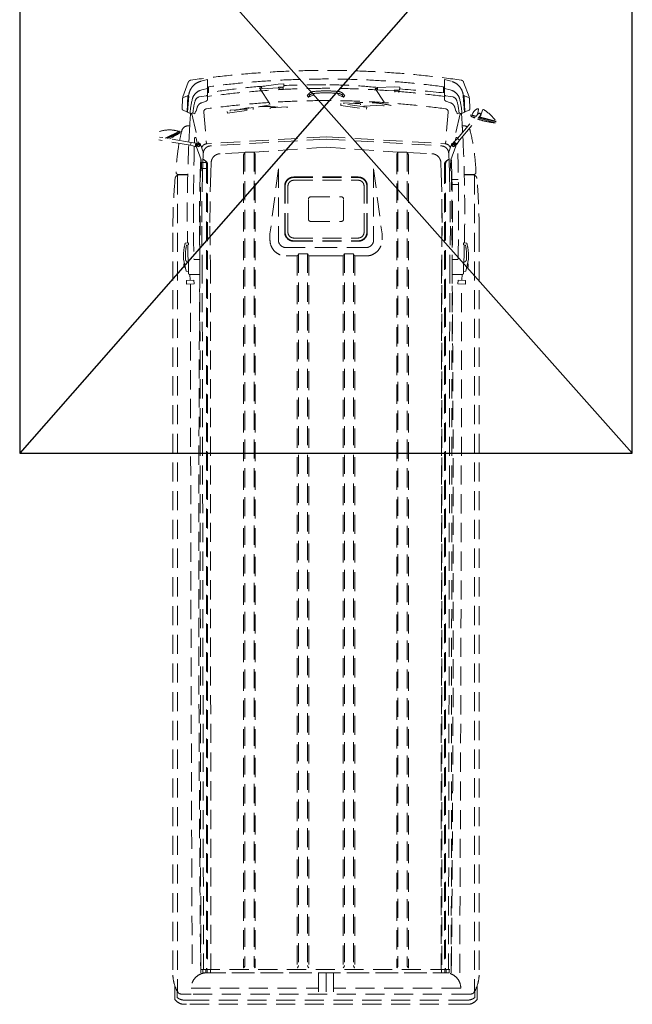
# Model space of a CAD drawing. Header units: millimetres. Extents: x -474437 to 165693, y -93174 to 980873.
# Tile 53 of 60: x 108647 to 112647, y 493638 to 500067. Entities that reach past the tile are written whole.
import ezdxf

# ---------------------------------------------------------------- set-up
doc = ezdxf.new("R2010")
doc.units = ezdxf.units.MM
doc.linetypes.add('DASHED', pattern=[0.75, 0.5, -0.25])
doc.linetypes.add('NASCOSTA', pattern=[0.375, 0.25, -0.125])
doc.layers.add('Brannbil', color=9, linetype='CONTINUOUS', lineweight=9)
doc.layers.add('Port', color=7, linetype='DASHED')

msp = doc.modelspace()

# ---------------------------------------------------------------- linework, layer by layer
at = {"layer": 'Brannbil', "linetype": 'NASCOSTA', "ltscale": 500}
for p, q in [((109748.6, 499659.2), (109712.9, 499562.6)), ((109830.9, 499665), (109874.6, 499676)), ((109874.6, 499580.3), (109874.6, 499676)), ((110336.2, 499647), (110227, 499630.3)), ((110371.1, 499649.2), (110336.2, 499647)), ((110372.3, 499629.2), (110371.1, 499649.2)), ((111464.1, 499665), (111420.4, 499676)), ((111420.4, 499580.3), (111420.4, 499676)), ((111546.3, 499659.2), (111582, 499562.6)), ((109874.6, 499549), (109874.6, 499588.9)), ((109879.6, 499624.8), (109879.6, 499589.4)), ((110227.5, 499622.9), (110212.5, 499621.9)), ((110212.5, 499621.9), (110283.9, 499511.5)), ((110227, 499630.3), (110227.9, 499615.4)), ((110227.9, 499615.4), (110337.7, 499622.1)), ((110337.4, 499627.1), (110372.3, 499629.2)), ((110337.7, 499622.1), (110337.4, 499627.1)), ((110342.2, 499620.6), (110368.2, 499621.8)), ((110342.2, 499620.6), (110342.5, 499614)), ((110347.9, 499627.7), (110348.2, 499620.8)), ((110361.8, 499628.6), (110362.2, 499621.5)), ((110368.2, 499621.8), (110368.5, 499614.8)), ((110534.6, 499582.9), (110540.9, 499575.1)), ((110567, 499577.3), (110567, 499580.6)), ((110728, 499577.3), (110728, 499580.6)), ((110760.4, 499582.9), (110754.1, 499575.1)), ((110983.5, 499617), (110968.6, 499617.9)), ((110968.6, 499617.9), (111028, 499528.4)), ((110984, 499624.5), (110983.1, 499609.5)), ((110983.1, 499609.5), (111092.9, 499603)), ((111094.4, 499628), (110984, 499624.5)), ((111092.9, 499603), (111093.2, 499608)), ((111093.2, 499608), (111128.1, 499605.9)), ((111129.3, 499625.9), (111094.4, 499628)), ((111097.1, 499601), (111096.7, 499594.4)), ((111097.1, 499601), (111123.1, 499599)), ((111103.7, 499607.4), (111103.2, 499600.5)), ((111117.6, 499606.6), (111117.1, 499599.5)), ((111123.1, 499599), (111122.6, 499592.1)), ((111128.1, 499605.9), (111129.3, 499625.9)), ((111415.4, 499624.8), (111415.4, 499589.4)), ((111420.4, 499549), (111420.4, 499580.3)), ((109709.1, 499482.8), (109711.6, 499554.3)), ((109745.1, 499569.3), (109715.7, 499559.8)), ((109741.4, 499462.4), (109745.2, 499572.3)), ((109742.2, 499463.3), (109751.1, 499570.9)), ((109751.2, 499572.1), (109745.2, 499572.3)), ((109865.3, 499535.8), (109835.7, 499525.2)), ((110525, 499571.3), (110533, 499561.3)), ((110533, 499561.3), (110567, 499577.3)), ((110540.9, 499575.1), (110533, 499561.3)), ((110762, 499561.3), (110728, 499577.3)), ((110744, 499519.2), (110743.3, 499507.3)), ((110913.2, 499495), (110744, 499519.2)), ((110754.1, 499575.1), (110762, 499561.3)), ((110770, 499571.3), (110762, 499561.3)), ((110762.9, 499518.1), (110763.3, 499525.1)), ((110763.3, 499525.1), (110873.1, 499518.6)), ((110873.1, 499518.6), (110872.7, 499511.6)), ((111028, 499528.4), (110949.6, 499525.1)), ((111429.7, 499535.8), (111459.3, 499525.2)), ((111543.8, 499572.1), (111549.8, 499572.3)), ((111552.7, 499463.3), (111543.9, 499570.9)), ((111553.6, 499462.4), (111549.8, 499572.3)), ((111549.9, 499569.3), (111579.3, 499559.8)), ((111585.9, 499482.8), (111583.4, 499554.3)), ((109741.5, 499465.4), (109712.8, 499477)), ((109744.3, 499462.3), (109741.4, 499462.4)), ((109759.6, 499455), (109742.2, 499463.3)), ((109769.3, 499455), (109759.6, 499455)), ((109767.2, 499451.4), (109770.8, 499451.4)), ((109770.1, 499455.1), (109770.1, 499451.4)), ((109770.8, 499451.4), (109817.8, 499261.5)), ((109790.1, 499453.1), (109776.8, 499458.4)), ((109795.1, 499469.1), (109790.1, 499453.1)), ((109799.1, 499469.1), (109795.1, 499469.1)), ((109806.4, 499494.1), (109799.1, 499469.1)), ((109849.3, 499463.5), (109867.5, 499256.7)), ((110172.3, 499493.3), (110003.1, 499468.3)), ((110003.1, 499468.3), (110003.8, 499456.3)), ((110003.8, 499456.3), (110173, 499481.3)), ((110021.6, 499476.5), (110131.4, 499483.2)), ((110022, 499469.5), (110021.6, 499476.5)), ((110131.4, 499483.2), (110131.8, 499476.2)), ((110173, 499481.3), (110172.3, 499493.3)), ((110283.9, 499511.5), (110206.6, 499498.8)), ((110392.9, 499499.1), (110283.1, 499492.4)), ((110283.1, 499492.4), (110283.5, 499485.4)), ((110393.3, 499492.1), (110392.9, 499499.1)), ((110743.3, 499507.3), (110912.5, 499483)), ((110894.2, 499496.1), (110894.6, 499503.1)), ((110894.6, 499503.1), (111024.9, 499509.6)), ((110912.5, 499483), (110913.2, 499495)), ((111024.9, 499509.6), (111024.4, 499502.6)), ((111445.6, 499463.5), (111427.4, 499256.7)), ((111524.2, 499451.4), (111477.2, 499261.5)), ((111488.6, 499494.1), (111495.9, 499469.1)), ((111495.9, 499469.1), (111499.9, 499469.1)), ((111499.9, 499469.1), (111504.9, 499453.1)), ((111504.9, 499453.1), (111518.1, 499458.4)), ((111505.9, 499291), (111640.9, 499451.9)), ((111527.7, 499451.4), (111524.2, 499451.4)), ((111524.9, 499455.1), (111524.9, 499451.4)), ((111525.6, 499455), (111535.4, 499455)), ((111535.4, 499455), (111552.7, 499463.3)), ((111550.7, 499462.3), (111553.6, 499462.4)), ((111553.5, 499465.4), (111582.1, 499477)), ((111603.5, 499450.7), (111602, 499445.1)), ((111643.9, 499480), (111636.6, 499448.7)), ((111669.3, 499477.4), (111658.8, 499442.8)), ((111519.7, 499279.5), (111654.7, 499440.3)), ((111593.7, 499443.2), (111596.2, 499446.7)), ((111593.9, 499436.2), (111593.7, 499443.2)), ((111626.3, 499434.5), (111593.7, 499443.2)), ((111593.9, 499436.2), (111621.5, 499428.8)), ((111629.1, 499437.8), (111596.2, 499446.7)), ((111640.7, 499423.7), (111754.2, 499393.2)), ((111757.9, 499399.2), (111645.5, 499429.3)), ((111757.5, 499403.5), (111648.3, 499432.7)), ((109691, 499338.6), (109596.4, 499294.5)), ((109694.5, 499334.7), (109605, 499293)), ((109695.2, 499329.6), (109613.5, 499291.5)), ((109685.6, 499336.1), (109685.5, 499336.3)), ((109694.5, 499334.7), (109691, 499338.6)), ((109695.2, 499329.6), (109694.5, 499334.7)), ((109747.9, 499374.1), (109757.8, 499374.1)), ((111547, 499374.1), (111537.2, 499374.1)), ((109763.5, 499246.8), (109556.7, 499283.2)), ((109766.6, 499264.5), (109559.8, 499301)), ((109766.6, 499264.5), (109763.5, 499246.8)), ((109766.6, 499264.5), (109796.5, 499261.3)), ((109796.5, 499261.3), (109792.7, 499239.6)), ((109806.1, 499259.5), (109796.5, 499261.3)), ((109798.9, 499294.2), (109806.9, 499260)), ((110647.5, 499303), (109870.9, 499257)), ((110647.5, 499303), (111424.1, 499257)), ((111478.8, 499261.8), (111485.1, 499269.3)), ((111505.9, 499291), (111485.1, 499269.3)), ((111502, 499255.2), (111485.1, 499269.3)), ((111496.1, 499294.2), (111491.9, 499276.5)), ((111519.7, 499279.5), (111502, 499255.2)), ((111519.7, 499279.5), (111505.9, 499291)), ((109763.5, 499246.8), (109792.7, 499239.6)), ((109801.5, 499238), (109792.7, 499239.6)), ((109832.3, 499152.7), (109800.2, 499241.9)), ((109847.7, 499198.4), (109828.4, 499252)), ((110116.7, 499199.2), (109955.6, 499191.9)), ((110117, 499199.8), (110110.6, 499188.2)), ((110117.6, 499200.4), (110117.6, 493892.2)), ((110175.6, 499201.9), (110119.6, 499201.9)), ((110647.5, 499234), (110177.6, 499201.9)), ((110177.6, 499201.9), (110177.6, 493892.2)), ((110178.1, 499199.8), (110184.6, 499188.2)), ((110647.5, 499234), (111117.4, 499201.9)), ((111116.8, 499199.8), (111110.4, 499188.2)), ((111117.4, 499201.9), (111117.4, 493892.2)), ((111119.4, 499201.9), (111175.4, 499201.9)), ((111177.4, 499200.4), (111177.4, 493892.2)), ((111178, 499199.8), (111184.4, 499188.2)), ((111178.3, 499199.2), (111339.3, 499191.9)), ((111447.3, 499198.4), (111466.6, 499252)), ((111462.7, 499152.7), (111494.8, 499241.9)), ((111495.7, 499247.7), (111502, 499255.2)), ((109829.6, 499160), (109826.2, 499069.6)), ((109830, 499135), (109865.5, 499135)), ((109837.1, 499082.8), (109833.4, 499147.1)), ((109897.5, 499133.4), (109895, 499067.5)), ((110109.6, 499184.3), (110109.6, 493876.2)), ((110185.6, 499184.3), (110185.6, 493876.2)), ((111109.4, 499184.3), (111109.4, 493876.2)), ((111185.4, 499184.3), (111185.4, 493876.2)), ((111397.4, 499133.4), (111399.9, 499067.5)), ((111457.8, 499082.8), (111461.5, 499147.1)), ((111465.3, 499160), (111468.8, 499069.6)), ((109826.2, 499069.5), (109821.7, 498869.3)), ((109830, 499095), (109865.5, 499095)), ((109840.1, 499080), (109842.6, 499080)), ((109866.8, 499124.7), (109866.8, 493866.1)), ((109874.4, 499120.5), (109874.4, 493866.1)), ((109895, 499067.5), (109890.6, 498868.3)), ((110336.5, 499094.1), (110281.7, 498669)), ((110336.5, 499094.1), (110336.5, 498629.1)), ((110958.4, 499094.1), (110958.4, 498629.1)), ((110958.4, 499094.1), (111013.2, 498669)), ((111399.9, 499067.5), (111404.4, 498868.3)), ((111420.6, 499120.5), (111420.6, 493866.1)), ((111428.2, 499124.7), (111428.2, 493866.1)), ((111454.9, 499080), (111452.3, 499080)), ((111468.8, 499069.5), (111473.3, 498869.3)), ((109677.6, 499051.5), (109677.6, 493721.8)), ((109683.1, 499056.2), (109744.7, 499056.2)), ((109689.2, 499054.2), (109744.6, 499054.2)), ((110436.9, 499040), (110858.1, 499040)), ((110436.9, 499036.7), (110858.1, 499036.7)), ((110436.9, 499018.6), (110858.1, 499018.6)), ((111511.3, 499023.2), (111472.3, 499023.2)), ((111611.8, 499056.2), (111550.3, 499056.2)), ((111605.7, 499054.2), (111550.3, 499054.2)), ((111617.3, 499051.5), (111617.3, 493721.8)), ((110377.6, 498679.5), (110377.6, 498980.7)), ((110380.9, 498679.5), (110380.9, 498980.7)), ((110399, 498678.9), (110399, 498981.3)), ((110896, 498678.9), (110896, 498981.3)), ((110914.1, 498679.5), (110914.1, 498980.7)), ((110917.3, 498679.5), (110917.3, 498980.7)), ((111511.7, 498991.2), (111473.5, 498991.2)), ((110532.5, 498765.1), (110532.5, 498895.1)), ((110547.5, 498910.1), (110747.5, 498910.1)), ((110762.5, 498765.1), (110762.5, 498895.1)), ((111403.4, 498895.6), (111403.4, 493843.8)), ((109821.7, 498869.3), (109820.7, 498719.1)), ((109890.6, 498868.3), (109889.6, 498719.3)), ((111404.4, 498868.3), (111405.4, 498719.3)), ((111473.3, 498869.3), (111474.3, 498719.1)), ((110547.5, 498750.1), (110747.5, 498750.1)), ((109820.7, 498719), (109824.2, 498468.9)), ((109889.6, 498719.3), (109893.1, 498469.8)), ((111405.4, 498719.3), (111401.9, 498469.8)), ((111474.3, 498719), (111470.8, 498468.9)), ((109647.7, 498676.2), (109647.7, 493829.4)), ((110281.7, 498669.1), (110281.7, 498629.1)), ((110436.9, 498641.6), (110858.1, 498641.6)), ((110436.9, 498623.5), (110858.1, 498623.5)), ((110436.9, 498620.2), (110858.1, 498620.2)), ((111013.2, 498669.1), (111013.2, 498629.1)), ((111647.2, 498676.2), (111647.2, 493829.4)), ((109727.9, 498607.2), (109749.9, 498611.2)), ((109749.9, 498597.2), (109737, 498595.3)), ((109749.9, 498597.2), (109749.9, 498611.2)), ((110386.5, 498579.1), (110647.5, 498579.1)), ((110908.5, 498579.1), (110647.5, 498579.1)), ((111567.1, 498607.2), (111545.1, 498611.2)), ((111545.1, 498597.2), (111545.1, 498611.2)), ((111545.1, 498597.2), (111557.9, 498595.3)), ((109734.9, 498424.2), (109717.9, 498504.2)), ((109789.5, 498501.2), (109819.7, 498501.2)), ((110386.5, 498524.4), (110459.8, 498524.4)), ((110386.5, 498524.4), (110459.8, 498524.4)), ((110459.5, 498522.3), (110459.5, 493876.2)), ((110466.9, 498537.8), (110460.5, 498526.2)), ((110467.5, 498538.4), (110467.5, 493892.2)), ((110526.3, 498538.8), (110468.7, 498538.8)), ((110527.5, 498538.4), (110527.5, 493892.2)), ((110528.1, 498537.8), (110534.5, 498526.2)), ((110535.2, 498524.4), (110647.5, 498524.4)), ((110535.5, 498522.3), (110535.5, 493876.2)), ((110759.7, 498524.4), (110647.5, 498524.4)), ((110759.5, 498522.3), (110759.5, 493876.2)), ((110766.9, 498537.8), (110760.5, 498526.2)), ((110767.5, 498538.4), (110767.5, 493892.2)), ((110768.6, 498538.8), (110826.3, 498538.8)), ((110827.5, 498538.4), (110827.5, 493892.2)), ((110828, 498537.8), (110834.5, 498526.2)), ((110908.5, 498524.4), (110835.2, 498524.4)), ((110908.5, 498524.4), (110835.2, 498524.4)), ((110835.5, 498522.3), (110835.5, 493876.2)), ((111505.4, 498501.2), (111475.3, 498501.2)), ((111560.1, 498424.2), (111577.1, 498504.2)), ((109719.9, 498472.2), (109724.7, 498472.2)), ((109719.9, 498472.2), (109719.9, 498452.2)), ((109719.9, 498452.2), (109729, 498452.2)), ((109749.9, 498422.2), (109734.9, 498424.2)), ((109749.9, 498422.2), (109749.9, 498484.2)), ((109824.2, 498469.1), (109829.7, 493876.2)), ((109839.2, 498469.1), (109847.7, 493876.2)), ((109893.1, 498469.8), (109895.2, 493866.1)), ((111401.9, 498469.8), (111399.8, 493866.1)), ((111455.8, 498469.1), (111447.3, 493876.2)), ((111470.8, 498469.1), (111465.3, 493876.2)), ((111545.1, 498422.2), (111545.1, 498484.2)), ((111545.1, 498422.2), (111560.1, 498424.2)), ((111575.1, 498452.2), (111566, 498452.2)), ((111575.1, 498472.2), (111570.3, 498472.2)), ((111575.1, 498472.2), (111575.1, 498452.2)), ((109785.6, 498367.2), (109735.7, 498364.1)), ((109735.7, 498364.1), (109737.3, 498339.2)), ((109755.2, 498404.2), (109822.9, 498404.2)), ((109758.6, 498404.2), (109760.6, 498369.2)), ((109787.2, 498342.3), (109785.6, 498367.2)), ((111539.8, 498404.2), (111472, 498404.2)), ((111507.8, 498342.3), (111509.4, 498367.2)), ((111509.4, 498367.2), (111559.3, 498364.1)), ((111536.4, 498404.2), (111534.4, 498369.2)), ((111559.3, 498364.1), (111557.7, 498339.2)), ((109737.3, 498339.2), (109787.2, 498342.3)), ((111557.7, 498339.2), (111507.8, 498342.3)), ((109828.6, 493891.4), (109829.5, 493883)), ((109829.2, 493865.2), (109830, 493843.8)), ((109829.7, 493876.2), (109830.1, 493866.1)), ((109830.1, 493866.1), (111464.9, 493866.1)), ((109842.5, 493863.2), (109842.5, 493847.2)), ((109847.7, 493876.2), (109848.4, 493866.1)), ((109863.9, 493863.2), (109863.9, 493847.2)), ((109871.5, 493863.2), (109871.5, 493847.2)), ((109892.3, 493863.2), (109892.3, 493847.2)), ((111402.7, 493863.2), (111402.7, 493847.2)), ((111423.5, 493863.2), (111423.5, 493847.2)), ((111431.1, 493863.2), (111431.1, 493847.2)), ((111447.3, 493876.2), (111446.5, 493866.1)), ((111452.5, 493863.2), (111452.5, 493847.2)), ((111465.3, 493876.2), (111464.9, 493866.1)), ((111465.8, 493865.2), (111465, 493843.8)), ((111466.3, 493891.4), (111465.5, 493883)), ((109845.4, 493844.3), (111449.6, 493844.3)), ((109867.6, 493843.8), (111427.4, 493843.8)), ((110597.5, 493843.8), (110597.5, 493705.3)), ((110647.5, 493843.8), (110647.5, 493705.3)), ((110697.5, 493843.8), (110697.5, 493705.3)), ((109660.1, 493671.1), (109660.1, 493761.4)), ((109767.6, 493743.8), (110597.5, 493743.8)), ((111527.4, 493743.8), (110697.5, 493743.8)), ((111634.8, 493671.1), (111634.8, 493761.4)), ((109675.1, 493683.2), (109675.1, 493726.4)), ((109702.6, 493705.3), (109767.6, 493705.3)), ((109723.1, 493665.8), (109767.6, 493665.8)), ((111592.3, 493705.3), (109767.6, 493705.3)), ((111571.9, 493665.8), (109767.6, 493665.8)), ((111619.8, 493683.2), (111619.8, 493726.4)), ((109723.1, 493638.3), (109736.3, 493638.3)), ((111571.9, 493638.3), (109736.3, 493638.3))]:
    msp.add_line(p, q, dxfattribs=at)
for points in [[(109824.4, 499604.3), (109837.6, 499609), (109874.6, 499618.8)], [(111470.5, 499604.3), (111457.4, 499609), (111420.4, 499618.8)], [(109820.4, 499563), (109837.6, 499566.5), (109865.9, 499570.4)], [(111474.6, 499563), (111457.4, 499566.5), (111429, 499570.4)]]:
    msp.add_lwpolyline(points, dxfattribs=at)
for points in [[(109759.6, 499455, -0.049602), (109776, 499552.1)], [(109779.3, 499464.1, -0.051562), (109793.8, 499538.9)], [(111515.7, 499464.1, 0.051562), (111501.1, 499538.9)], [(111535.4, 499455, 0.049602), (111518.9, 499552.1)], [(110647.5, 499288), (109894.5, 499243, 0.39005), (109845.9, 499194.1), (109841.2, 499069.1), (109836.7, 498869.1), (109835.7, 498719.1), (109839.2, 498469.1)], [(110647.5, 499288), (111400.5, 499243, -0.39005), (111449, 499194.1), (111453.8, 499069.1), (111458.3, 498869.1), (111459.3, 498719.1), (111455.8, 498469.1)]]:
    msp.add_lwpolyline(points, format="xyb", dxfattribs=at)
for points in [[(109822.8, 499251.9), (109814.3, 499256.8), (109805.8, 499251.9), (109805.8, 499242), (109814.3, 499237.1), (109822.8, 499242)], [(111472.2, 499251.9), (111480.7, 499256.8), (111489.2, 499251.9), (111489.2, 499242), (111480.7, 499237.1), (111472.2, 499242)]]:
    msp.add_lwpolyline(points, close=True, dxfattribs=at)
for centre in [(109814.3, 499246.9), (111480.7, 499246.9)]:
    msp.add_circle(centre, 6, dxfattribs=at)
for centre, radius, start, end in [((110647.5, 493610.6), 6125.4, 81.71784, 98.28216), ((109767.4, 499652.3), 20, 96.51546, 159.69553), ((109856.7, 499562.2), 106, 104.11433, 175.29897), ((110647.5, 493844), 5835.9, 82.48362, 97.51638), ((111438.3, 499562.2), 106, 4.70103, 75.88567), ((111527.6, 499652.3), 20, 20.30447, 83.48454), ((109850.3, 499531.8), 77, 109.65382, 164.70913), ((109864.6, 499580.3), 10, 277.69605, 0), ((110501.7, 495925.4), 3716.8, 93.92395, 99.71381), ((110659.2, 493811.5), 5807.6, 90.11539, 97.76413), ((109884.6, 499624.8), 5, 95.722, 180), ((110662.5, 489691.9), 9950.2, 90.08669, 91.67431), ((110602.9, 499517), 95, 135.96814, 145.13944), ((110570.6, 499548.2), 50, 95.98866, 135.96814), ((110569.2, 499540.1), 45, 96.05862, 128.97986), ((110647.5, 498802.3), 787, 90, 96.05862), ((110647.5, 498815.3), 787, 90, 95.98866), ((110572, 499580.6), 5, 95.53979, 180), ((110638.6, 496242.4), 3399.7, 84.16477, 89.85037), ((110635.8, 493811.5), 5807.6, 82.23587, 89.88461), ((110647.5, 498815.3), 787, 84.01134, 90), ((110647.5, 498802.3), 787, 83.94138, 90), ((110723, 499580.6), 5, 0, 84.46021), ((110724.4, 499548.2), 50, 44.03186, 84.01134), ((110725.8, 499540.1), 45, 51.02014, 83.94138), ((110692, 499517), 95, 34.86056, 44.03186), ((110392.4, 489691.9), 9950.2, 84.07023, 85.75674), ((111410.4, 499624.8), 5, 0, 84.278), ((111430.4, 499580.3), 10, 180, 262.30395), ((111444.7, 499531.8), 77, 15.29087, 70.34618), ((109717.6, 499554.1), 6, 107.98311, 178), ((109717.5, 499560.9), 4.9, 159.69553, 211.61749), ((109827.3, 499528.7), 35, 101.45875, 163.08675), ((109851.5, 499480.9), 47, 109.68333, 163.7398), ((109860.6, 499549), 14, 289.68333, 0), ((110659.2, 493705.1), 5834, 90.11515, 97.80281), ((110635.8, 493705.1), 5834, 82.19719, 89.88485), ((110907.2, 498809.5), 716.9, 76.55627, 96.65559), ((111434.4, 499549), 14, 180, 250.31667), ((111443.5, 499480.9), 47, 16.2602, 70.31667), ((111467.6, 499528.7), 35, 16.91325, 78.54125), ((111577.4, 499554.1), 6, 2, 72.01689), ((111577.5, 499560.9), 4.9, 328.38251, 20.30447), ((109715.1, 499482.5), 6, 178, 248.01689), ((109767.2, 499446.4), 5, 90, 175.71388), ((109769.3, 499465), 10, 270, 354.89349), ((109869.2, 499465.2), 20, 95.97281, 185.02907), ((110250.2, 498783.2), 716.9, 83.4398, 103.53912), ((111425.7, 499465.2), 20, 354.97093, 84.02719), ((111525.6, 499465), 10, 185.10651, 270), ((111527.7, 499446.4), 5, 4.28612, 90), ((111579.9, 499482.5), 6, 291.98311, 2), ((111659.9, 499430.3), 60, 112.30894, 160.09226), ((111647.8, 499446.1), 11.5, 343.10288, 166.89712), ((111639, 499481.2), 5, 346.89712, 112.30894), ((111647.8, 499446.1), 9, 320, 140), ((111674.1, 499476), 5, 57.59614, 163.10288), ((111516, 499226.9), 300, 38.24032, 57.59614), ((119433.6, 498815.5), 9691.9, 176.26533, 176.69543), ((101861.4, 498815.5), 9691.9, 3.30457, 3.73467), ((111784.2, 499825.7), 433.2, 244.15818, 247.53615), ((111647.8, 499446.1), 11.5, 166.89712, 178.49995), ((111784.2, 499825.7), 433.2, 250.05065, 265.84182), ((111647.8, 499446.1), 11.5, 281.50005, 343.10288), ((109624.4, 499147.5), 200, 73.15195, 109.30469), ((109271.3, 499986.8), 781.9, 296.89465, 302.71685), ((109681, 499334.2), 5, 25, 73.15195), ((111070.7, 499015.5), 1403.7, 166.62091, 169.23528), ((109747.9, 499330.1), 44, 90, 166.62091), ((119433.6, 498815.5), 9691.9, 176.69543, 177.32948), ((101861.4, 498815.5), 9691.9, 3.04982, 3.30457), ((111547, 499330.1), 44, 58.30164, 90), ((111547, 499330.1), 44, 13.37909, 34.65049), ((110224.2, 499015.5), 1403.7, 2.29688, 13.37909), ((111070.7, 499015.5), 1403.7, 169.96994, 177.70312), ((128043.6, 498795.7), 18261.3, 178.43872, 178.53632), ((109794, 499293.1), 5, 13.11644, 178.43872), ((109814.3, 499246.9), 15, 19.81123, 199.81123), ((109872.7, 499216.1), 40.9, 92.59005, 156.02046), ((111422.3, 499216.1), 40.9, 23.97954, 87.40995), ((111480.7, 499246.9), 15, 340.18877, 160.18877), ((111501, 499293.1), 5, 1.56128, 166.88356), ((93251.4, 498795.7), 18261.3, 1.55464, 1.56128), ((93251.4, 498795.7), 18261.3, 359.09151, 1.46253), ((101861.4, 498815.5), 9691.9, 358.78582, 2.89373), ((119433.6, 498815.5), 9691.9, 177.43677, 181.21418), ((128043.6, 498795.7), 18261.3, 178.60326, 180.90849), ((110118.7, 499198.8), 2, 126.11518, 151.03107), ((110176.4, 499198.8), 2, 28.96893, 53.88482), ((111118.6, 499198.8), 2, 126.11518, 151.03107), ((111176.2, 499198.8), 2, 28.96893, 53.88482), ((392568.2, 496489.6), 282751.5, 179.458675, 180.526496), ((109813.5, 499145.9), 20, 3.27049, 19.81123), ((109701, 498947.9), 252.9, 52.45829, 55.17838), ((109719.9, 498943.4), 246.4, 54.90133, 59.40239), ((109836.8, 499124.7), 30, 0, 52.45829), ((109844.4, 499120.5), 30, 0, 54.90133), ((109958.4, 499131), 60.9, 92.59005, 177.82314), ((110117.6, 499184.3), 8, 151.03107, 180), ((110177.6, 499184.3), 8, 0, 28.96893), ((111117.4, 499184.3), 8, 151.03107, 180), ((111177.4, 499184.3), 8, 0, 28.96893), ((111336.6, 499131), 60.9, 2.17686, 87.40995), ((111450.6, 499120.5), 30, 125.09867, 180), ((111458.2, 499124.7), 30, 127.54171, 180), ((111575, 498943.4), 246.4, 120.59761, 125.09867), ((111594, 498947.9), 252.9, 124.82162, 127.54171), ((111481.5, 499145.9), 20, 160.18877, 176.72951), ((-171273.2, 496489.6), 282751.5, 359.473504, 0.541325), ((109683.1, 499071.2), 15, 177.70312, 270), ((109840.1, 499083), 3, 183.27049, 270), ((111454.9, 499083), 3, 270, 356.72951), ((111611.8, 499071.2), 15, 270, 2.29688), ((113414.3, 498697.2), 3766.6, 174.93811, 180.31956), ((109689.2, 499027.2), 27, 90, 174.93811), ((110436.9, 498980.7), 59.2, 90, 180), ((110436.9, 498980.7), 56, 90, 180), ((110436.9, 498980.7), 37.9, 90, 180), ((110858.1, 498980.7), 59.2, 0, 90), ((110858.1, 498980.7), 56, 0, 90), ((110858.1, 498980.7), 37.9, 0, 90), ((111605.7, 499027.2), 27, 5.06189, 90), ((107880.7, 498697.2), 3766.6, 359.68044, 5.06189), ((110547.5, 498895.1), 15, 90, 180), ((110747.5, 498895.1), 15, 0, 90), ((110547.5, 498765.1), 15, 180, 270), ((110747.5, 498765.1), 15, 270, 0), ((110436.9, 498679.5), 59.2, 180, 270), ((110436.9, 498679.5), 56, 180, 270), ((110436.9, 498679.5), 37.9, 180, 270), ((110858.1, 498679.5), 37.9, 270, 0), ((110858.1, 498679.5), 56, 270, 0), ((110858.1, 498679.5), 59.2, 270, 0), ((110386.5, 498629.1), 104.8, 180, 270), ((110386.5, 498629.1), 50, 180, 270), ((110908.5, 498629.1), 104.8, 270, 0), ((110908.5, 498629.1), 50, 270, 0), ((110028.6, 498526), 311.4, 164.89242, 184.01695), ((110041.3, 498525.7), 312.1, 167.11529, 183.97225), ((119433.6, 498815.5), 9691.9, 181.29538, 181.95769), ((101861.4, 498815.5), 9691.9, 358.04231, 358.70462), ((111253.7, 498525.7), 312.1, 356.02775, 12.88471), ((111266.4, 498526), 311.4, 355.98305, 15.10758), ((109749.9, 498504.2), 20, 180.3203, 270), ((109789.5, 498506.2), 5, 180.90849, 270), ((110467.5, 498522.3), 8, 151.03107, 180), ((110468.7, 498536.8), 2, 90, 151.03107), ((110526.3, 498536.8), 2, 28.96893, 90), ((110527.5, 498522.3), 8, 0, 28.96893), ((110767.5, 498522.3), 8, 151.03107, 180), ((110768.6, 498536.8), 2, 90, 151.03107), ((110826.3, 498536.8), 2, 28.96893, 90), ((110827.5, 498522.3), 8, 0, 28.96893), ((111505.4, 498506.2), 5, 270, 359.09151), ((111545.1, 498504.2), 20, 270, 359.6797), ((119433.6, 498815.5), 9691.9, 182.32522, 182.4031), ((101861.4, 498815.5), 9691.9, 357.5969, 357.67478), ((109755.2, 498409.2), 5, 181.85067, 270), ((110416.8, 498396.8), 656.8, 182.40206, 182.71223), ((110878.1, 498396.8), 656.8, 357.28777, 357.59794), ((110878.1, 498396.8), 656.8, 357.28777, 357.59794), ((111539.8, 498409.2), 5, 270, 358.14933), ((1320914.8, 499259.1), 1211152.8, 180.043442, 180.2561773), ((-1099619.9, 499259.1), 1211152.8, 359.7438227, 359.956558), ((109830.8, 493864.5), 1.8, 115.73202, 156.36964), ((109845.4, 493863.2), 2.9, 90, 180), ((109866.8, 493863.2), 2.9, 90, 180), ((109874.4, 493863.2), 2.9, 90, 180), ((109895.2, 493863.2), 2.9, 90, 180), ((110097.6, 493892.2), 20, 306.8699, 0), ((110197.6, 493892.2), 20, 180, 233.1301), ((110447.5, 493892.2), 20, 306.8699, 0), ((110547.5, 493892.2), 20, 180, 233.1301), ((110747.5, 493892.2), 20, 306.8699, 0), ((110847.5, 493892.2), 20, 180, 233.1301), ((111097.4, 493892.2), 20, 306.8699, 0), ((111197.4, 493892.2), 20, 180, 233.1301), ((111399.8, 493863.2), 2.9, 0, 90), ((111420.6, 493863.2), 2.9, 0, 90), ((111428.2, 493863.2), 2.9, 0, 90), ((111449.6, 493863.2), 2.9, 0, 90), ((111464.1, 493864.5), 1.8, 23.63036, 64.26798), ((109886.8, 493837.8), 239.3, 182.01281, 209.803), ((109867.6, 493743.8), 100, 90, 180), ((109845.4, 493847.2), 2.9, 180, 270), ((109866.8, 493847.2), 2.9, 180, 270), ((109928.8, 493855.4), 60, 190.60497, 191.08187), ((109874.4, 493847.2), 2.9, 180, 270), ((109927.2, 493844), 50, 179.63162, 180.19369), ((109895.2, 493847.2), 2.9, 180, 270), ((111399.8, 493847.2), 2.9, 270, 0), ((111420.6, 493847.2), 2.9, 270, 0), ((111427.4, 493743.8), 100, 0, 90), ((111428.2, 493847.2), 2.9, 270, 0), ((111449.6, 493847.2), 2.9, 270, 0), ((111408.1, 493837.8), 239.3, 330.197, 357.98719), ((109722.8, 493714.7), 76.3, 214.82599, 270.24698), ((109722.8, 493739.6), 73.8, 229.79284, 270.24698), ((109702.6, 493732.3), 27, 209.803, 270), ((111572.2, 493739.6), 73.8, 269.75302, 310.20716), ((111572.2, 493714.7), 76.3, 269.75302, 325.17401), ((111592.3, 493732.3), 27, 270, 330.197)]:
    msp.add_arc(centre, radius, start, end, dxfattribs=at)
at = {"layer": 'Port', "linetype": 'ByBlock', "ltscale": 1000}
for p, q in [((108647.5, 501736), (108647.5, 497236)), ((112597.5, 501736), (108647.5, 497236)), ((108647.5, 501736), (112647.5, 497236)), ((112647.5, 497236), (112647.5, 501736)), ((108647.5, 497236), (112647.5, 497236))]:
    msp.add_line(p, q, dxfattribs=at)

doc.saveas('drawing.dxf')
